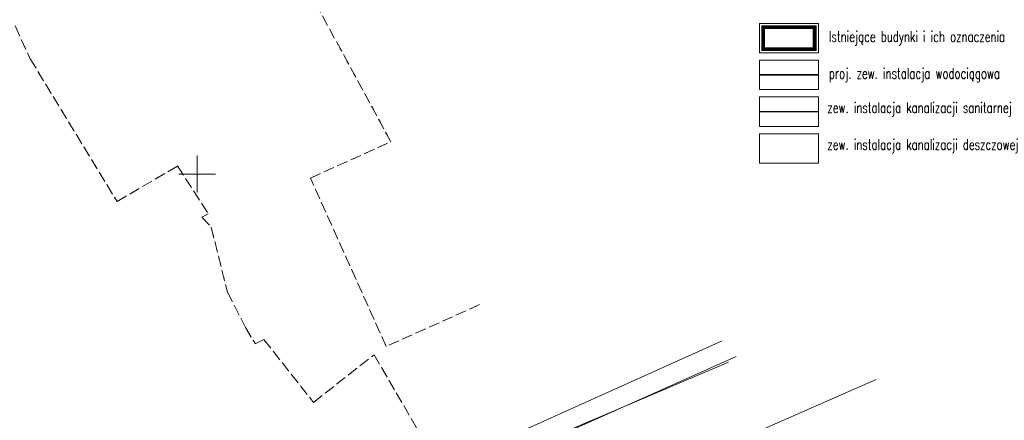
# Model space of a CAD drawing. Extents: x 5474185 to 5474933, y 5916077 to 5916824.
# Tile 240 of 256: x 5474776 to 5474910, y 5916317 to 5916371. Entities that reach past the tile are written whole.
import ezdxf

# ---------------------------------------------------------------- set-up
doc = ezdxf.new("R2010")
doc.units = 0
doc.linetypes.add('PRZER1-1', pattern=[1, 0.5, -0.5])
doc.linetypes.add('PRZER3-1', pattern=[2, 1.5, -0.5])
doc.layers.add('1-OBRYS', color=7, linetype='CONTINUOUS')
for name, color, linetype, lineweight in [('GEPPGD', 253, 'CONTINUOUS', 18), ('GESKKL', 253, 'CONTINUOUS', 18), ('GESUZY', 253, 'CONTINUOUS', 18), ('GULEPR', 254, 'CONTINUOUS', 18), ('GULTPR', 254, 'CONTINUOUS', 18), ('GULWPR', 7, 'CONTINUOUS', 18), ('IS ks', 34, 'CONTINUOUS', 40), ('IS opisy', 7, 'CONTINUOUS', 15), ('IS woda', 5, 'CONTINUOUS', 40), ('Ramka sekcyjna', 253, 'CONTINUOUS', 18)]:
    doc.layers.add(name, color=color, linetype=linetype, lineweight=lineweight)
doc.styles.add('TECH', font='simplex.shx')

msp = doc.modelspace()

# ---------------------------------------------------------------- hatches: boundary and pattern name
at = {"layer": 'GEPPGD'}
for points in [[(5474826.32, 5916354.335), (5474826.306094, 5916354.337202), (5474826.29355, 5916354.343594), (5474826.283594, 5916354.35355), (5474826.277202, 5916354.366094), (5474826.275, 5916354.38), (5474826.277202, 5916354.393906), (5474826.283594, 5916354.40645), (5474826.29355, 5916354.416406), (5474826.306094, 5916354.422798), (5474826.32, 5916354.425), (5474826.333906, 5916354.422798), (5474826.34645, 5916354.416406), (5474826.356406, 5916354.40645), (5474826.362798, 5916354.393906), (5474826.365, 5916354.38), (5474826.362798, 5916354.366094), (5474826.356406, 5916354.35355), (5474826.34645, 5916354.343594), (5474826.333906, 5916354.337202)], [(5474797.35, 5916351.055), (5474797.336094, 5916351.057202), (5474797.32355, 5916351.063594), (5474797.313594, 5916351.07355), (5474797.307202, 5916351.086094), (5474797.305, 5916351.1), (5474797.307202, 5916351.113906), (5474797.313594, 5916351.12645), (5474797.32355, 5916351.136406), (5474797.336094, 5916351.142798), (5474797.35, 5916351.145), (5474797.363906, 5916351.142798), (5474797.37645, 5916351.136406), (5474797.386406, 5916351.12645), (5474797.392798, 5916351.113906), (5474797.395, 5916351.1), (5474797.392798, 5916351.086094), (5474797.386406, 5916351.07355), (5474797.37645, 5916351.063594), (5474797.363906, 5916351.057202)], [(5474815.39, 5916349.415), (5474815.376094, 5916349.417202), (5474815.36355, 5916349.423594), (5474815.353594, 5916349.43355), (5474815.347202, 5916349.446094), (5474815.345, 5916349.46), (5474815.347202, 5916349.473906), (5474815.353594, 5916349.48645), (5474815.36355, 5916349.496406), (5474815.376094, 5916349.502798), (5474815.39, 5916349.505), (5474815.403906, 5916349.502798), (5474815.41645, 5916349.496406), (5474815.426406, 5916349.48645), (5474815.432798, 5916349.473906), (5474815.435, 5916349.46), (5474815.432798, 5916349.446094), (5474815.426406, 5916349.43355), (5474815.41645, 5916349.423594), (5474815.403906, 5916349.417202)], [(5474825.68, 5916326.525), (5474825.666094, 5916326.527202), (5474825.65355, 5916326.533594), (5474825.643594, 5916326.54355), (5474825.637202, 5916326.556094), (5474825.635, 5916326.57), (5474825.637202, 5916326.583906), (5474825.643594, 5916326.59645), (5474825.65355, 5916326.606406), (5474825.666094, 5916326.612798), (5474825.68, 5916326.615), (5474825.693906, 5916326.612798), (5474825.70645, 5916326.606406), (5474825.716406, 5916326.59645), (5474825.722798, 5916326.583906), (5474825.725, 5916326.57), (5474825.722798, 5916326.556094), (5474825.716406, 5916326.54355), (5474825.70645, 5916326.533594), (5474825.693906, 5916326.527202)]]:
    msp.add_hatch(color=256, dxfattribs=at).paths.add_polyline_path(points)

# ---------------------------------------------------------------- linework, layer by layer
at = {"layer": '1-OBRYS', "const_width": 0.5}
msp.add_lwpolyline([(5474876.872529, 5916366.978837), (5474883.872529, 5916366.978837), (5474883.872529, 5916369.978837), (5474876.872529, 5916369.978837)], close=True, dxfattribs=at)
at = {"layer": 'GESKKL', "linetype": 'PRZER3-1', "lineweight": 13}
for p, q in [((5474826.32, 5916354.38, 10.06), (5474814.43, 5916376.26, 10.06)), ((5474775.29, 5916370.12, 10.06), (5474777.34, 5916365.66, 10.06)), ((5474777.34, 5916365.66, 10.06), (5474789.13, 5916346.26, 10.06)), ((5474815.39, 5916349.46, 10.06), (5474826.32, 5916354.38, 10.06)), ((5474789.13, 5916346.26, 10.06), (5474797.35, 5916351.1, 10.06)), ((5474797.35, 5916351.1, 10.06), (5474801.52, 5916344.58, 10.06)), ((5474825.68, 5916326.57, 10.06), (5474815.39, 5916349.46, 10.06)), ((5474801.52, 5916344.58, 10.06), (5474800.66, 5916344.14, 10.06)), ((5474800.66, 5916344.14, 10.06), (5474801.93, 5916342.76, 10.06)), ((5474801.93, 5916342.76, 10.06), (5474804.12, 5916333.96, 10.06)), ((5474804.12, 5916333.96, 10.06), (5474806.58, 5916329.13, 10.06)), ((5474838.34, 5916332.25, 10.06), (5474825.68, 5916326.57, 10.06)), ((5474806.58, 5916329.13, 10.06), (5474807.9, 5916326.94, 10.06)), ((5474807.9, 5916326.94, 10.06), (5474809.07, 5916327.52, 10.06)), ((5474809.07, 5916327.52, 10.06), (5474815.8, 5916318.97, 10.06)), ((5474815.8, 5916318.97, 10.06), (5474824.03, 5916325.44, 10.06)), ((5474824.03, 5916325.44, 10.06), (5474834.31, 5916307.78, 10.06))]:
    msp.add_line(p, q, dxfattribs=at)
at = {"layer": 'GESUZY', "linetype": 'PRZER1-1', "lineweight": 13}
for p, q in [((5474826.32, 5916354.38, 10.08), (5474814.43, 5916376.26, 10.08)), ((5474775.29, 5916370.12, 10.08), (5474777.34, 5916365.66, 10.08)), ((5474777.34, 5916365.66, 10.08), (5474789.13, 5916346.26, 10.08)), ((5474815.39, 5916349.46, 10.08), (5474826.32, 5916354.38, 10.08)), ((5474789.13, 5916346.26, 10.08), (5474797.35, 5916351.1, 10.08)), ((5474797.35, 5916351.1, 10.08), (5474801.52, 5916344.58, 10.08)), ((5474825.68, 5916326.57, 10.08), (5474815.39, 5916349.46, 10.08)), ((5474801.52, 5916344.58, 10.08), (5474800.66, 5916344.14, 10.08)), ((5474800.66, 5916344.14, 10.08), (5474801.93, 5916342.76, 10.08)), ((5474801.93, 5916342.76, 10.08), (5474804.12, 5916333.96, 10.08)), ((5474804.12, 5916333.96, 10.08), (5474806.58, 5916329.13, 10.08)), ((5474838.34, 5916332.25, 10.08), (5474825.68, 5916326.57, 10.08)), ((5474806.58, 5916329.13, 10.08), (5474807.9, 5916326.94, 10.08)), ((5474807.9, 5916326.94, 10.08), (5474809.07, 5916327.52, 10.08)), ((5474809.07, 5916327.52, 10.08), (5474815.8, 5916318.97, 10.08)), ((5474815.8, 5916318.97, 10.08), (5474824.03, 5916325.44, 10.08)), ((5474824.03, 5916325.44, 10.08), (5474834.31, 5916307.78, 10.08))]:
    msp.add_line(p, q, dxfattribs=at)
at = {"layer": 'GULEPR', "linetype": 'Continuous', "lineweight": 13}
msp.add_line((5474873.21, 5916325.22, 10.14), (5474796.45, 5916290.89, 10.14), dxfattribs=at)
at = {"layer": 'GULTPR', "linetype": 'Continuous', "lineweight": 13}
msp.add_line((5474823.62, 5916303.81, 10.14), (5474872.17, 5916324.43, 10.14), dxfattribs=at)
at = {"layer": 'GULWPR', "linetype": 'Continuous', "lineweight": 13}
for p, q in [((5474871.3, 5916327.32, 10.14), (5474822.98, 5916305.58, 10.14)), ((5474892.22, 5916322.08, 10.14), (5474819.99, 5916290.37, 10.14))]:
    msp.add_line(p, q, dxfattribs=at)
at = {"layer": 'IS ks', "const_width": 0.2}
msp.add_lwpolyline([(5474876.372529, 5916358.478837), (5474884.372529, 5916358.478837)], dxfattribs=at)
at = {"layer": 'IS opisy'}
for points in [[(5474876.372529, 5916366.478837), (5474884.372529, 5916366.478837), (5474884.372529, 5916370.478837), (5474876.372529, 5916370.478837), (5474876.372529, 5916366.478837)], [(5474876.372529, 5916361.478837), (5474884.372529, 5916361.478837), (5474884.372529, 5916365.478837), (5474876.372529, 5916365.478837), (5474876.372529, 5916361.478837)], [(5474876.372529, 5916356.478837), (5474884.372529, 5916356.478837), (5474884.372529, 5916360.478837), (5474876.372529, 5916360.478837), (5474876.372529, 5916356.478837)], [(5474876.372529, 5916351.478837), (5474884.372529, 5916351.478837), (5474884.372529, 5916355.478837), (5474876.372529, 5916355.478837), (5474876.372529, 5916351.478837)]]:
    msp.add_lwpolyline(points, dxfattribs=at)
at = {"layer": 'IS woda'}
msp.add_lwpolyline([(5474876.372529, 5916363.478837, 0.2, 0.2, 0), (5474884.372529, 5916363.478837, 0, 0, 0)], format="xyseb", dxfattribs=at)
at = {"layer": 'Ramka sekcyjna', "linetype": 'Continuous', "lineweight": 18, "elevation": 100, "flags": 128}
for points in [[(5474800, 5916347.5), (5474800, 5916352.5)], [(5474800, 5916347.5), (5474800, 5916352.5)], [(5474800, 5916350), (5474797.5, 5916350)], [(5474800, 5916350), (5474802.5, 5916350)]]:
    msp.add_lwpolyline(points, dxfattribs=at)

# ---------------------------------------------------------------- texts
at = {"layer": 'IS opisy', "extrusion": (0, 0, -1), "style": 'TECH', "text_generation_flag": 4, "width": 0.700001}
for s, p in [('Istniejące budynki i ich oznaczenia', (-5474885.803207, 5916367.961577)), ('proj. zew. instalacja wodociągowa', (-5474885.803207, 5916362.961577)), ('zew. instalacja kanalizacji sanitarnej ', (-5474885.594229, 5916358.300059)), ('zew. instalacja kanalizacji deszczowej', (-5474885.594229, 5916353.300059))]:
    msp.add_text(s, height=1.44, rotation=180, dxfattribs=at).set_placement(p)

doc.saveas('drawing.dxf')
